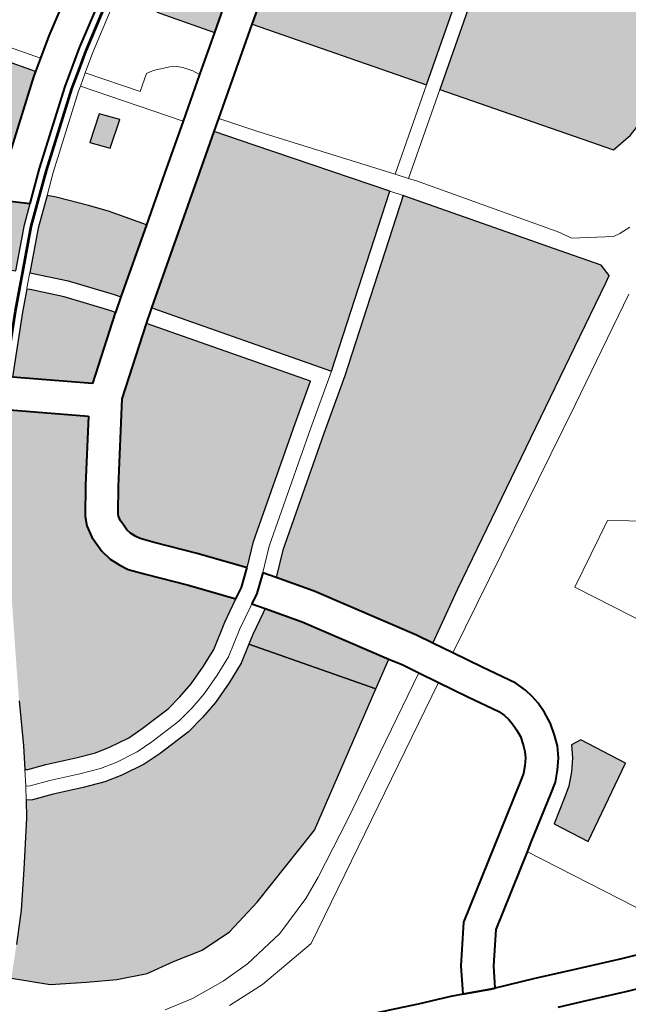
# Model space of a CAD drawing. Header units: metres. Extents: x 148316 to 148653, y 486436 to 486744.
# Tile 83 of 110: x 148551.62 to 148554.2, y 486724.48 to 486728.67. Entities that reach past the tile are written whole.
import ezdxf

# ---------------------------------------------------------------- set-up
doc = ezdxf.new("R2010")
doc.units = ezdxf.units.M
doc.header["$MEASUREMENT"] = 0
for name, color, linetype, lineweight in [('WVB-pen-brm-dik 018', 6, 'Continuous', 13), ('WVB-pen-brm-dik 050', 6, 'Continuous', 53), ('WVB-pen-dik 035', 1, 'Continuous', 40), ('WVB-raster-20%', 254, 'Continuous', 30), ('WVB-raster-60%', 253, 'Continuous', 30), ('WVB-tekst-dik 035', 1, 'Continuous', 40)]:
    doc.layers.add(name, color=color, linetype=linetype, lineweight=lineweight)
doc.styles.add('1 200   cursief   0.18', font='ITALICS.shx', dxfattribs={"height": 0.36})

# ---------------------------------------------------------------- blocks, each defined once
blk = doc.blocks.new('INZET')
at = {"layer": 'WVB-raster-20%', "extrusion": (0, 0, -1)}
for points in [[(0.047469, -0.043486), (0.047015, -0.043167), (0.044136, -0.041144), (0.044895, -0.040049), (0.045247, -0.03954), (0.046024, -0.040016), (0.047615, -0.040985), (0.048337, -0.041426), (0.04808, -0.041792), (0.048146, -0.042234), (0.048213, -0.042433), (0.048102, -0.042588)], [(0.054723, -0.04447), (0.054607, -0.044348), (0.053091, -0.042937), (0.052752, -0.043251), (0.051133, -0.042018), (0.051047, -0.041959), (0.052337, -0.040123), (0.055981, -0.042688)], [(0.042004, -0.050449), (0.04153, -0.050402), (0.040889, -0.050212), (0.039608, -0.0495), (0.039375, -0.04938), (0.040405, -0.047335), (0.040483, -0.047294), (0.040606, -0.047206), (0.040709, -0.047103), (0.040782, -0.046995), (0.042076, -0.044626), (0.043292, -0.042389), (0.043562, -0.041972), (0.043737, -0.041719), (0.046613, -0.043739), (0.046712, -0.043809), (0.044443, -0.04701), (0.042618, -0.045721), (0.042445, -0.045966), (0.044269, -0.047255)], [(0.053851, -0.045172), (0.053137, -0.044483), (0.052773, -0.044184), (0.053089, -0.043892), (0.054114, -0.044846), (0.054201, -0.044937), (0.053991, -0.045035)], [(0.049619, -0.050807), (0.046385, -0.048404), (0.048173, -0.045933), (0.048696, -0.045207), (0.04967, -0.045892), (0.051949, -0.047493)], [(0.05351, -0.053173), (0.053076, -0.052796), (0.050895, -0.051261), (0.050109, -0.050719), (0.052235, -0.047695), (0.052237, -0.047696), (0.053588, -0.048702), (0.054731, -0.05017), (0.055075, -0.050642), (0.0551, -0.050695), (0.055121, -0.050796), (0.055121, -0.050907), (0.055121, -0.051033), (0.055102, -0.051136), (0.055049, -0.051261), (0.055004, -0.051348), (0.054809, -0.051587), (0.054197, -0.052309)], [(0.05122, -0.056769), (0.050119, -0.056139), (0.045104, -0.053387), (0.043779, -0.052657), (0.043632, -0.052569), (0.043645, -0.052293), (0.044174, -0.051541), (0.046115, -0.048777), (0.04621, -0.048647), (0.049447, -0.051052), (0.050523, -0.051794), (0.052675, -0.053309), (0.053101, -0.053679), (0.053128, -0.053701), (0.052637, -0.054409), (0.051405, -0.056427)]]:
    blk.add_hatch(color=256, dxfattribs=at).paths.add_polyline_path(points)
at = {"layer": 'WVB-raster-20%'}
for points in [[(-0.0507, -0.04421), (-0.050984, -0.043861), (-0.050467, -0.043479), (-0.050183, -0.043828)], [(-0.052351, -0.046921), (-0.052441, -0.046793), (-0.053066, -0.045994), (-0.053586, -0.045431), (-0.053637, -0.045382), (-0.052937, -0.044707), (-0.052381, -0.04425), (-0.052247, -0.044392), (-0.051788, -0.044933), (-0.05151, -0.045277), (-0.051021, -0.045987)], [(-0.053913, -0.048071), (-0.05522, -0.046973), (-0.054249, -0.045973), (-0.053889, -0.045625), (-0.053837, -0.045675), (-0.053333, -0.046221), (-0.052722, -0.047002), (-0.052637, -0.047122), (-0.052647, -0.047129)], [(-0.057309, -0.054669), (-0.057655, -0.054661), (-0.058107, -0.05459), (-0.05842, -0.054512), (-0.058821, -0.054359), (-0.059425, -0.054103), (-0.059799, -0.053967), (-0.059849, -0.053934), (-0.059581, -0.053501), (-0.059101, -0.052666), (-0.058554, -0.051764), (-0.057861, -0.050634), (-0.057589, -0.050174), (-0.057153, -0.0495), (-0.056799, -0.048973), (-0.056074, -0.047995), (-0.055677, -0.047504), (-0.054386, -0.048588), (-0.05529, -0.049749), (-0.055678, -0.050282), (-0.055768, -0.05047), (-0.055821, -0.050725), (-0.055821, -0.050907), (-0.055821, -0.051096), (-0.055777, -0.051338), (-0.055683, -0.051559), (-0.055592, -0.051734), (-0.055348, -0.052035), (-0.054738, -0.052754), (-0.054085, -0.053574), (-0.054102, -0.053583), (-0.054565, -0.053841), (-0.055095, -0.054176), (-0.055482, -0.054342), (-0.055907, -0.054494), (-0.056264, -0.054581), (-0.056619, -0.054644)], [(-0.05831, -0.059268), (-0.059007, -0.059249), (-0.059645, -0.059094), (-0.060245, -0.058978), (-0.060845, -0.058707), (-0.061406, -0.058378), (-0.062064, -0.057972), (-0.062655, -0.05738), (-0.062153, -0.056861), (-0.061648, -0.056327), (-0.061095, -0.055646), (-0.060417, -0.054795), (-0.060202, -0.05448), (-0.060092, -0.054552), (-0.059663, -0.054708), (-0.059063, -0.054963), (-0.058615, -0.055133), (-0.058237, -0.055228), (-0.057714, -0.05531), (-0.057304, -0.05532), (-0.05655, -0.055292), (-0.05613, -0.055218), (-0.055719, -0.055117), (-0.055244, -0.054947), (-0.054792, -0.054753), (-0.054422, -0.05452), (-0.052771, -0.056859), (-0.055582, -0.058552), (-0.057459, -0.059094)]]:
    blk.add_hatch(color=256, dxfattribs=at).paths.add_polyline_path(points)
at = {"layer": 'WVB-raster-60%'}
for points in [[(-0.052771, -0.056859), (-0.054422, -0.05452), (-0.054233, -0.054401), (-0.053791, -0.054153), (-0.0537, -0.054105), (-0.053224, -0.054791), (-0.052179, -0.056503)], [(-0.050978, -0.062125), (-0.05135, -0.061395), (-0.050862, -0.061082), (-0.050626, -0.060926), (-0.050408, -0.060709), (-0.050214, -0.060479), (-0.050073, -0.060241), (-0.049854, -0.060271), (-0.049364, -0.061228)]]:
    blk.add_hatch(color=256, dxfattribs=at).paths.add_polyline_path(points)
at = {"layer": 'WVB-pen-brm-dik 018'}
for p, q in [((-0.052092, -0.039951), (-0.050798, -0.041791)), ((-0.050798, -0.041791), (-0.052092, -0.039951)), ((-0.052337, -0.040123), (-0.051047, -0.041959)), ((-0.050377, -0.041505), (-0.049487, -0.040956)), ((-0.050798, -0.041791), (-0.050377, -0.041505)), ((-0.051047, -0.041959), (-0.050798, -0.041791)), ((-0.048964, -0.041808), (-0.049834, -0.042345)), ((-0.049834, -0.042345), (-0.050205, -0.042597)), ((-0.050205, -0.042597), (-0.050454, -0.042765)), ((-0.050205, -0.042597), (-0.049485, -0.043598)), ((-0.049485, -0.043598), (-0.050205, -0.042597)), ((-0.047469, -0.043486), (-0.048102, -0.042588)), ((-0.050549, -0.04283), (-0.051993, -0.043929)), ((-0.050454, -0.042765), (-0.050549, -0.04283)), ((-0.050454, -0.042765), (-0.049105, -0.044639)), ((-0.049105, -0.044639), (-0.050454, -0.042765)), ((-0.049485, -0.043598), (-0.049149, -0.043362)), ((-0.049149, -0.043362), (-0.049485, -0.043598)), ((-0.049149, -0.043362), (-0.049002, -0.043392)), ((-0.049002, -0.043392), (-0.049149, -0.043362)), ((-0.050467, -0.043479), (-0.050984, -0.043861)), ((-0.050183, -0.043828), (-0.050467, -0.043479)), ((-0.049002, -0.043392), (-0.048668, -0.043536)), ((-0.048668, -0.043536), (-0.049002, -0.043392)), ((-0.048668, -0.043536), (-0.048544, -0.043617)), ((-0.048544, -0.043617), (-0.048668, -0.043536)), ((-0.048245, -0.044033), (-0.047469, -0.043486)), ((-0.048544, -0.043617), (-0.048448, -0.043706)), ((-0.048448, -0.043706), (-0.048544, -0.043617)), ((-0.048448, -0.043706), (-0.048317, -0.043892)), ((-0.048317, -0.043892), (-0.048448, -0.043706)), ((-0.051993, -0.043929), (-0.052381, -0.04425)), ((-0.050984, -0.043861), (-0.0507, -0.04421)), ((-0.0507, -0.04421), (-0.050183, -0.043828)), ((-0.046712, -0.043809), (-0.048451, -0.045034)), ((-0.048317, -0.043892), (-0.048245, -0.044033)), ((-0.048245, -0.044033), (-0.048317, -0.043892)), ((-0.044443, -0.04701), (-0.046712, -0.043809)), ((-0.04886, -0.044466), (-0.048245, -0.044033)), ((-0.052381, -0.04425), (-0.052247, -0.044392)), ((-0.052247, -0.044392), (-0.051788, -0.044933)), ((-0.049105, -0.044639), (-0.04886, -0.044466)), ((-0.050072, -0.04532), (-0.049105, -0.044639)), ((-0.051788, -0.044933), (-0.05151, -0.045277)), ((-0.048451, -0.045034), (-0.048696, -0.045207)), ((-0.048451, -0.045034), (-0.047929, -0.045759)), ((-0.047929, -0.045759), (-0.048451, -0.045034)), ((-0.048696, -0.045207), (-0.048173, -0.045933)), ((-0.053655, -0.045399), (-0.053871, -0.045608)), ((-0.053637, -0.045382), (-0.053655, -0.045399)), ((-0.053586, -0.045431), (-0.053637, -0.045382)), ((-0.053066, -0.045994), (-0.053586, -0.045431)), ((-0.05151, -0.045277), (-0.051021, -0.045987)), ((-0.051021, -0.045987), (-0.050072, -0.04532)), ((-0.053871, -0.045608), (-0.053889, -0.045625)), ((-0.053889, -0.045625), (-0.053837, -0.045675)), ((-0.053837, -0.045675), (-0.053333, -0.046221)), ((-0.047929, -0.045759), (-0.04609, -0.048174)), ((-0.04609, -0.048174), (-0.047929, -0.045759)), ((-0.042618, -0.045721), (-0.044443, -0.04701)), ((-0.052441, -0.046793), (-0.053066, -0.045994)), ((-0.048173, -0.045933), (-0.046385, -0.048404)), ((-0.044269, -0.047255), (-0.042445, -0.045966)), ((-0.053333, -0.046221), (-0.052722, -0.047002)), ((-0.052637, -0.047122), (-0.052351, -0.046921)), ((-0.052351, -0.046921), (-0.052441, -0.046793)), ((-0.052722, -0.047002), (-0.052637, -0.047122)), ((-0.04609, -0.048174), (-0.044443, -0.04701)), ((-0.044443, -0.04701), (-0.04609, -0.048174)), ((-0.044269, -0.047255), (-0.045909, -0.048413)), ((-0.045909, -0.048413), (-0.044269, -0.047255)), ((-0.042004, -0.050449), (-0.044269, -0.047255)), ((-0.051949, -0.047493), (-0.052235, -0.047695)), ((-0.049619, -0.050807), (-0.051949, -0.047493)), ((-0.052235, -0.047695), (-0.050109, -0.050719)), ((-0.04609, -0.048174), (-0.045909, -0.048413)), ((-0.045909, -0.048413), (-0.04609, -0.048174)), ((-0.046385, -0.048404), (-0.049619, -0.050807)), ((-0.04621, -0.048647), (-0.046385, -0.048404)), ((-0.046385, -0.048404), (-0.04621, -0.048647)), ((-0.045909, -0.048413), (-0.0458, -0.048556)), ((-0.0458, -0.048556), (-0.045909, -0.048413)), ((-0.0458, -0.048556), (-0.043954, -0.051212)), ((-0.043954, -0.051212), (-0.0458, -0.048556)), ((-0.049447, -0.051052), (-0.04621, -0.048647)), ((-0.04621, -0.048647), (-0.046115, -0.048777)), ((-0.046115, -0.048777), (-0.044174, -0.051541)), ((-0.04153, -0.050402), (-0.042004, -0.050449)), ((-0.050109, -0.050719), (-0.050895, -0.051261)), ((-0.049619, -0.050807), (-0.050695, -0.051548)), ((-0.050695, -0.051548), (-0.049619, -0.050807)), ((-0.050523, -0.051794), (-0.049447, -0.051052)), ((-0.050895, -0.051261), (-0.053076, -0.052796)), ((-0.043954, -0.051212), (-0.043822, -0.051462)), ((-0.043822, -0.051462), (-0.043954, -0.051212)), ((-0.044174, -0.051541), (-0.043645, -0.052293)), ((-0.043822, -0.051462), (-0.043073, -0.051948)), ((-0.043073, -0.051948), (-0.043822, -0.051462)), ((-0.050695, -0.051548), (-0.05286, -0.053072)), ((-0.05286, -0.053072), (-0.050695, -0.051548)), ((-0.052675, -0.053309), (-0.050523, -0.051794)), ((-0.043073, -0.051948), (-0.042929, -0.051975)), ((-0.042929, -0.051975), (-0.043073, -0.051948)), ((-0.042929, -0.051975), (-0.042679, -0.051988)), ((-0.042679, -0.051988), (-0.042929, -0.051975)), ((-0.043645, -0.052293), (-0.043632, -0.052569)), ((-0.043632, -0.052569), (-0.043779, -0.052657)), ((-0.053076, -0.052796), (-0.05351, -0.053173)), ((-0.043779, -0.052657), (-0.045104, -0.053387)), ((-0.053519, -0.053181), (-0.053851, -0.053449)), ((-0.05351, -0.053173), (-0.053519, -0.053181)), ((-0.05286, -0.053072), (-0.053294, -0.053449)), ((-0.053294, -0.053449), (-0.05286, -0.053072)), ((-0.045815, -0.054392), (-0.043518, -0.053134)), ((-0.043518, -0.053134), (-0.045815, -0.054392)), ((-0.053101, -0.053679), (-0.052675, -0.053309)), ((-0.045104, -0.053387), (-0.050119, -0.056139)), ((-0.054102, -0.053583), (-0.054565, -0.053841)), ((-0.054085, -0.053574), (-0.054102, -0.053583)), ((-0.053851, -0.053449), (-0.054085, -0.053574)), ((-0.053657, -0.053742), (-0.0533, -0.053453)), ((-0.053294, -0.053449), (-0.0533, -0.053453)), ((-0.0533, -0.053453), (-0.053294, -0.053449)), ((-0.0533, -0.053453), (-0.053128, -0.053701)), ((-0.054565, -0.053841), (-0.055095, -0.054176)), ((-0.053872, -0.053857), (-0.053657, -0.053742)), ((-0.053128, -0.053701), (-0.053101, -0.053679)), ((-0.059849, -0.053934), (-0.060034, -0.054232)), ((-0.059799, -0.053967), (-0.059849, -0.053934)), ((-0.059425, -0.054103), (-0.059799, -0.053967)), ((-0.053934, -0.05389), (-0.054387, -0.054142)), ((-0.054387, -0.054142), (-0.053934, -0.05389)), ((-0.053872, -0.053857), (-0.053934, -0.05389)), ((-0.053934, -0.05389), (-0.053872, -0.053857)), ((-0.0537, -0.054105), (-0.053872, -0.053857)), ((-0.060034, -0.054232), (-0.060202, -0.05448)), ((-0.059957, -0.054282), (-0.060034, -0.054232)), ((-0.060034, -0.054232), (-0.060034, -0.054232)), ((-0.060034, -0.054232), (-0.059957, -0.054282)), ((-0.058821, -0.054359), (-0.059425, -0.054103)), ((-0.055095, -0.054176), (-0.055482, -0.054342)), ((-0.054387, -0.054142), (-0.054932, -0.054486)), ((-0.054932, -0.054486), (-0.054387, -0.054142)), ((-0.054233, -0.054401), (-0.053791, -0.054153)), ((-0.053791, -0.054153), (-0.0537, -0.054105)), ((-0.059553, -0.054428), (-0.059957, -0.054282)), ((-0.059957, -0.054282), (-0.059553, -0.054428)), ((-0.058951, -0.054684), (-0.059553, -0.054428)), ((-0.059553, -0.054428), (-0.058951, -0.054684)), ((-0.05842, -0.054512), (-0.058821, -0.054359)), ((-0.055482, -0.054342), (-0.055907, -0.054494)), ((-0.054422, -0.05452), (-0.054233, -0.054401)), ((-0.050993, -0.057188), (-0.045815, -0.054392)), ((-0.045815, -0.054392), (-0.050993, -0.057188)), ((-0.060202, -0.05448), (-0.060092, -0.054552)), ((-0.060092, -0.054552), (-0.059663, -0.054708)), ((-0.058525, -0.054846), (-0.058951, -0.054684)), ((-0.058951, -0.054684), (-0.058525, -0.054846)), ((-0.058107, -0.05459), (-0.05842, -0.054512)), ((-0.057655, -0.054661), (-0.058107, -0.05459)), ((-0.057309, -0.054669), (-0.057655, -0.054661)), ((-0.056619, -0.054644), (-0.057309, -0.054669)), ((-0.056264, -0.054581), (-0.056619, -0.054644)), ((-0.055907, -0.054494), (-0.056264, -0.054581)), ((-0.055354, -0.054668), (-0.055806, -0.05483)), ((-0.055806, -0.05483), (-0.055354, -0.054668)), ((-0.054932, -0.054486), (-0.055354, -0.054668)), ((-0.055354, -0.054668), (-0.054932, -0.054486)), ((-0.054792, -0.054753), (-0.054422, -0.05452)), ((-0.059663, -0.054708), (-0.059063, -0.054963)), ((-0.058177, -0.054933), (-0.058525, -0.054846)), ((-0.058525, -0.054846), (-0.058177, -0.054933)), ((-0.055806, -0.05483), (-0.056192, -0.054924)), ((-0.056192, -0.054924), (-0.055806, -0.05483)), ((-0.055244, -0.054947), (-0.054792, -0.054753)), ((-0.059063, -0.054963), (-0.058615, -0.055133)), ((-0.057687, -0.055011), (-0.058177, -0.054933)), ((-0.058177, -0.054933), (-0.057687, -0.055011)), ((-0.057306, -0.055019), (-0.057687, -0.055011)), ((-0.057687, -0.055011), (-0.057306, -0.055019)), ((-0.056582, -0.054993), (-0.057306, -0.055019)), ((-0.057306, -0.055019), (-0.056582, -0.054993)), ((-0.056192, -0.054924), (-0.056582, -0.054993)), ((-0.056582, -0.054993), (-0.056192, -0.054924)), ((-0.055719, -0.055117), (-0.055244, -0.054947)), ((-0.058615, -0.055133), (-0.058237, -0.055228)), ((-0.058237, -0.055228), (-0.057714, -0.05531)), ((-0.057714, -0.05531), (-0.057304, -0.05532)), ((-0.057304, -0.05532), (-0.05655, -0.055292)), ((-0.05655, -0.055292), (-0.05613, -0.055218)), ((-0.05613, -0.055218), (-0.055719, -0.055117)), ((-0.050119, -0.056139), (-0.05122, -0.056769)), ((-0.052179, -0.056503), (-0.052771, -0.056859)), ((-0.052011, -0.056777), (-0.052179, -0.056503)), ((-0.05183, -0.057113), (-0.052011, -0.056777)), ((-0.05122, -0.056769), (-0.050993, -0.057188)), ((-0.052771, -0.056859), (-0.055582, -0.058552)), ((-0.046683, -0.056801), (-0.048069, -0.057552)), ((-0.048069, -0.057552), (-0.046683, -0.056801)), ((-0.044373, -0.058476), (-0.046683, -0.056801)), ((-0.046683, -0.056801), (-0.044373, -0.058476)), ((-0.05488, -0.058783), (-0.05183, -0.057113)), ((-0.05183, -0.057113), (-0.05488, -0.058783)), ((-0.051609, -0.057521), (-0.05183, -0.057113)), ((-0.050993, -0.057188), (-0.050664, -0.057797)), ((-0.062064, -0.057972), (-0.062655, -0.05738)), ((-0.057038, -0.060476), (-0.051609, -0.057521)), ((-0.051609, -0.057521), (-0.057038, -0.060476)), ((-0.051277, -0.058134), (-0.051609, -0.057521)), ((-0.048069, -0.057552), (-0.046741, -0.060093)), ((-0.046741, -0.060093), (-0.048069, -0.057552)), ((-0.050664, -0.057797), (-0.050278, -0.058488)), ((-0.061406, -0.058378), (-0.062064, -0.057972)), ((-0.050921, -0.058772), (-0.051277, -0.058134)), ((-0.060845, -0.058707), (-0.061406, -0.058378)), ((-0.055582, -0.058552), (-0.057459, -0.059094)), ((-0.050278, -0.058488), (-0.050198, -0.058727)), ((-0.060245, -0.058978), (-0.060845, -0.058707)), ((-0.056097, -0.059412), (-0.05488, -0.058783)), ((-0.05488, -0.058783), (-0.056097, -0.059412)), ((-0.050875, -0.05891), (-0.050921, -0.058772)), ((-0.050198, -0.058727), (-0.050159, -0.058917)), ((-0.059645, -0.059094), (-0.060245, -0.058978)), ((-0.050852, -0.059023), (-0.050875, -0.05891)), ((-0.050839, -0.059145), (-0.050852, -0.059023)), ((-0.050159, -0.058917), (-0.050139, -0.05911)), ((-0.059007, -0.059249), (-0.059645, -0.059094)), ((-0.05831, -0.059268), (-0.059007, -0.059249)), ((-0.057459, -0.059094), (-0.05831, -0.059268)), ((-0.050839, -0.059305), (-0.050839, -0.059145)), ((-0.050139, -0.05911), (-0.050139, -0.059348)), ((-0.05657, -0.059631), (-0.056097, -0.059412)), ((-0.056097, -0.059412), (-0.05657, -0.059631)), ((-0.05091, -0.059644), (-0.050859, -0.05947)), ((-0.050859, -0.05947), (-0.050839, -0.059305)), ((-0.050139, -0.059348), (-0.050172, -0.059612)), ((-0.057458, -0.05992), (-0.05657, -0.059631)), ((-0.05657, -0.059631), (-0.057458, -0.05992)), ((-0.050963, -0.059781), (-0.05091, -0.059644)), ((-0.050172, -0.059612), (-0.050246, -0.059867)), ((-0.060383, -0.059828), (-0.059772, -0.059966)), ((-0.059772, -0.059966), (-0.060383, -0.059828)), ((-0.058393, -0.060046), (-0.057458, -0.05992)), ((-0.057458, -0.05992), (-0.058393, -0.060046)), ((-0.051145, -0.060032), (-0.051032, -0.059897)), ((-0.051032, -0.059897), (-0.050963, -0.059781)), ((-0.050246, -0.059867), (-0.05033, -0.060086)), ((-0.059772, -0.059966), (-0.059022, -0.060047)), ((-0.059022, -0.060047), (-0.059772, -0.059966)), ((-0.059022, -0.060047), (-0.058393, -0.060046)), ((-0.058393, -0.060046), (-0.059022, -0.060047)), ((-0.051261, -0.060148), (-0.051145, -0.060032)), ((-0.05033, -0.060086), (-0.05046, -0.060305)), ((-0.052349, -0.060847), (-0.051407, -0.060244)), ((-0.051407, -0.060244), (-0.051261, -0.060148)), ((-0.05046, -0.060305), (-0.050629, -0.060506)), ((-0.050073, -0.060241), (-0.050214, -0.060479)), ((-0.049854, -0.060271), (-0.050073, -0.060241)), ((-0.049364, -0.061228), (-0.049854, -0.060271)), ((-0.059213, -0.060544), (-0.058384, -0.060585)), ((-0.058384, -0.060585), (-0.059213, -0.060544)), ((-0.058384, -0.060585), (-0.057038, -0.060476)), ((-0.057038, -0.060476), (-0.058384, -0.060585)), ((-0.050629, -0.060506), (-0.050816, -0.060693)), ((-0.050214, -0.060479), (-0.050408, -0.060709)), ((-0.050816, -0.060693), (-0.051025, -0.060831)), ((-0.050408, -0.060709), (-0.050626, -0.060926)), ((-0.054134, -0.061988), (-0.052349, -0.060847)), ((-0.051025, -0.060831), (-0.051972, -0.061437)), ((-0.050626, -0.060926), (-0.050862, -0.061082)), ((-0.050862, -0.061082), (-0.05135, -0.061395)), ((-0.050978, -0.062125), (-0.049364, -0.061228)), ((-0.052158, -0.061556), (-0.053661, -0.062516)), ((-0.051972, -0.061437), (-0.052158, -0.061556)), ((-0.050783, -0.064194), (-0.052158, -0.061556)), ((-0.052158, -0.061556), (-0.050783, -0.064194)), ((-0.05135, -0.061395), (-0.050978, -0.062125)), ((-0.054718, -0.062709), (-0.054134, -0.061988)), ((-0.053661, -0.062516), (-0.054145, -0.063114)), ((-0.056373, -0.062657), (-0.055929, -0.06285)), ((-0.055929, -0.06285), (-0.055305, -0.063101)), ((-0.055037, -0.063226), (-0.054718, -0.062709)), ((-0.055305, -0.063101), (-0.055037, -0.063226)), ((-0.054145, -0.063114), (-0.054396, -0.063521)), ((-0.054396, -0.063521), (-0.053593, -0.063846)), ((-0.053593, -0.063846), (-0.052791, -0.064177)), ((-0.052791, -0.064177), (-0.051849, -0.064566)), ((-0.053058, -0.064824), (-0.05354, -0.064625)), ((-0.051849, -0.064566), (-0.051024, -0.064892)), ((-0.052112, -0.065215), (-0.053058, -0.064824))]:
    blk.add_line(p, q, dxfattribs=at)
at = {"layer": 'WVB-pen-brm-dik 050'}
for p, q in [((-0.050538, -0.042641), (-0.050289, -0.042473)), ((-0.053993, -0.045517), (-0.053741, -0.045274))]:
    blk.add_line(p, q, dxfattribs=at)
at = {"layer": 'WVB-pen-brm-dik 050', "flags": 128}
for points in [[(-0.050289, -0.042473), (-0.049915, -0.042219), (-0.049043, -0.041681), (-0.048416, -0.041298)], [(-0.052477, -0.044134), (-0.052086, -0.043812), (-0.050637, -0.042708), (-0.050538, -0.042641)], [(-0.053741, -0.045274), (-0.053037, -0.044595), (-0.052477, -0.044134)], [(-0.055327, -0.046869), (-0.054355, -0.045866), (-0.053993, -0.045517)]]:
    blk.add_lwpolyline(points, dxfattribs=at)
at = {"layer": 'WVB-pen-dik 035', "flags": 128}
for points in [[(-0.052773, -0.044184), (-0.052179, -0.043694), (-0.050725, -0.042586), (-0.049997, -0.042093), (-0.049121, -0.041553), (-0.047771, -0.040729), (-0.046181, -0.03976), (-0.045417, -0.039292)], [(-0.049006, -0.040662), (-0.049487, -0.040956), (-0.050377, -0.041505), (-0.050798, -0.041791)], [(-0.044136, -0.041144), (-0.047015, -0.043167), (-0.047469, -0.043486)], [(-0.050798, -0.041791), (-0.051047, -0.041959)], [(-0.046712, -0.043809), (-0.046613, -0.043739), (-0.043737, -0.041719)], [(-0.051047, -0.041959), (-0.051133, -0.042018), (-0.052752, -0.043251)], [(-0.047469, -0.043486), (-0.048245, -0.044033)], [(-0.054201, -0.044937), (-0.054114, -0.044846), (-0.053089, -0.043892), (-0.052773, -0.044184)], [(-0.048451, -0.045034), (-0.046712, -0.043809)], [(-0.048245, -0.044033), (-0.04886, -0.044466)], [(-0.04886, -0.044466), (-0.049105, -0.044639)], [(-0.049105, -0.044639), (-0.050072, -0.04532), (-0.051021, -0.045987)], [(-0.048696, -0.045207), (-0.048451, -0.045034)], [(-0.051949, -0.047493), (-0.04967, -0.045892), (-0.048696, -0.045207)], [(-0.051021, -0.045987), (-0.052351, -0.046921)], [(-0.052351, -0.046921), (-0.052637, -0.047122)], [(-0.053913, -0.048071), (-0.05522, -0.046973)], [(-0.052637, -0.047122), (-0.052647, -0.047129), (-0.053913, -0.048071)], [(-0.055677, -0.047504), (-0.054386, -0.048588)], [(-0.052235, -0.047695), (-0.051949, -0.047493)], [(-0.053588, -0.048702), (-0.052237, -0.047696), (-0.052235, -0.047695)], [(-0.054386, -0.048588), (-0.05529, -0.049749), (-0.055678, -0.050282), (-0.055768, -0.05047), (-0.055821, -0.050725), (-0.055821, -0.050907), (-0.055821, -0.051096), (-0.055777, -0.051338), (-0.055683, -0.051559), (-0.055592, -0.051734), (-0.055348, -0.052035), (-0.054738, -0.052754), (-0.054085, -0.053574)], [(-0.05351, -0.053173), (-0.054197, -0.052309), (-0.054809, -0.051587), (-0.055004, -0.051348), (-0.055049, -0.051261), (-0.055102, -0.051136), (-0.055121, -0.051033), (-0.055121, -0.050907), (-0.055121, -0.050796), (-0.0551, -0.050695), (-0.055075, -0.050642), (-0.054731, -0.05017), (-0.053588, -0.048702)], [(-0.054085, -0.053574), (-0.053851, -0.053449), (-0.053519, -0.053181), (-0.05351, -0.053173)], [(-0.0533, -0.053453), (-0.053657, -0.053742), (-0.053872, -0.053857)], [(-0.053128, -0.053701), (-0.0533, -0.053453)], [(-0.05122, -0.056769), (-0.051405, -0.056427), (-0.052637, -0.054409), (-0.053128, -0.053701)], [(-0.053872, -0.053857), (-0.0537, -0.054105)], [(-0.0537, -0.054105), (-0.053224, -0.054791), (-0.052179, -0.056503)], [(-0.052179, -0.056503), (-0.052011, -0.056777), (-0.05183, -0.057113)], [(-0.050993, -0.057188), (-0.05122, -0.056769)], [(-0.052158, -0.061556), (-0.051972, -0.061437), (-0.051025, -0.060831), (-0.050816, -0.060693), (-0.050629, -0.060506), (-0.05046, -0.060305), (-0.05033, -0.060086), (-0.050246, -0.059867), (-0.050172, -0.059612), (-0.050139, -0.059348), (-0.050139, -0.05911), (-0.050159, -0.058917), (-0.050198, -0.058727), (-0.050278, -0.058488), (-0.050664, -0.057797), (-0.050993, -0.057188)], [(-0.05183, -0.057113), (-0.051609, -0.057521)], [(-0.051609, -0.057521), (-0.051277, -0.058134), (-0.050921, -0.058772), (-0.050875, -0.05891), (-0.050852, -0.059023), (-0.050839, -0.059145), (-0.050839, -0.059305), (-0.050859, -0.05947), (-0.05091, -0.059644), (-0.050963, -0.059781), (-0.051032, -0.059897), (-0.051145, -0.060032), (-0.051261, -0.060148), (-0.051407, -0.060244), (-0.052349, -0.060847), (-0.054134, -0.061988), (-0.054718, -0.062709), (-0.055037, -0.063226)], [(-0.055037, -0.063226), (-0.055305, -0.063101), (-0.055929, -0.06285), (-0.056373, -0.062657), (-0.056961, -0.062401), (-0.057305, -0.062241), (-0.057966, -0.061952), (-0.058303, -0.061793), (-0.059106, -0.061419), (-0.059511, -0.061226), (-0.059858, -0.061052), (-0.060305, -0.060826), (-0.06054, -0.060701), (-0.060977, -0.060454), (-0.061277, -0.060276), (-0.061518, -0.06012), (-0.061743, -0.059958), (-0.06201, -0.059756), (-0.062456, -0.059409), (-0.062694, -0.059199), (-0.062859, -0.05906), (-0.063024, -0.058892), (-0.063127, -0.058789)], [(-0.054396, -0.063521), (-0.054145, -0.063114), (-0.053661, -0.062516), (-0.052158, -0.061556)], [(-0.054396, -0.063521), (-0.054484, -0.063485), (-0.05489, -0.063295), (-0.055037, -0.063226)], [(-0.055037, -0.063226), (-0.05489, -0.063295), (-0.054484, -0.063485), (-0.054396, -0.063521)], [(-0.046282, -0.0667), (-0.047758, -0.06615), (-0.047987, -0.066065), (-0.049119, -0.065644), (-0.049605, -0.065453), (-0.050091, -0.065263), (-0.051024, -0.064892), (-0.051849, -0.064566), (-0.052791, -0.064177), (-0.053593, -0.063846), (-0.054396, -0.063521)], [(-0.05354, -0.064625), (-0.053058, -0.064824), (-0.052112, -0.065215), (-0.051282, -0.065543), (-0.050348, -0.065915), (-0.04986, -0.066105), (-0.049369, -0.066298), (-0.04826, -0.06671)]]:
    blk.add_lwpolyline(points, dxfattribs=at)
at = {"layer": 'WVB-raster-20%', "flags": 128}
for points in [[(-0.047469, -0.043486), (-0.047015, -0.043167), (-0.044136, -0.041144), (-0.044895, -0.040049), (-0.045247, -0.03954), (-0.046024, -0.040016), (-0.047615, -0.040985), (-0.048337, -0.041426), (-0.04808, -0.041792), (-0.048146, -0.042234), (-0.048213, -0.042433), (-0.048102, -0.042588)], [(-0.052752, -0.043251), (-0.051133, -0.042018), (-0.051047, -0.041959), (-0.052337, -0.040123), (-0.055981, -0.042688), (-0.054723, -0.04447), (-0.054607, -0.044348), (-0.053091, -0.042937)], [(-0.040405, -0.047335), (-0.040483, -0.047294), (-0.040606, -0.047206), (-0.040709, -0.047103), (-0.040782, -0.046995), (-0.042076, -0.044626), (-0.043292, -0.042389), (-0.043562, -0.041972), (-0.043737, -0.041719), (-0.046613, -0.043739), (-0.046712, -0.043809), (-0.044443, -0.04701), (-0.042618, -0.045721), (-0.042445, -0.045966), (-0.044269, -0.047255), (-0.042004, -0.050449), (-0.04153, -0.050402), (-0.040889, -0.050212), (-0.039608, -0.0495), (-0.039375, -0.04938)], [(-0.0507, -0.04421), (-0.050183, -0.043828), (-0.050467, -0.043479), (-0.050984, -0.043861)], [(-0.053851, -0.045172), (-0.053137, -0.044483), (-0.052773, -0.044184), (-0.053089, -0.043892), (-0.054114, -0.044846), (-0.054201, -0.044937), (-0.053991, -0.045035)], [(-0.051021, -0.045987), (-0.05151, -0.045277), (-0.051788, -0.044933), (-0.052247, -0.044392), (-0.052381, -0.04425), (-0.052937, -0.044707), (-0.053637, -0.045382), (-0.053586, -0.045431), (-0.053066, -0.045994), (-0.052441, -0.046793), (-0.052351, -0.046921)], [(-0.046385, -0.048404), (-0.048173, -0.045933), (-0.048696, -0.045207), (-0.04967, -0.045892), (-0.051949, -0.047493), (-0.049619, -0.050807)], [(-0.052637, -0.047122), (-0.052722, -0.047002), (-0.053333, -0.046221), (-0.053837, -0.045675), (-0.053889, -0.045625), (-0.054249, -0.045973), (-0.05522, -0.046973), (-0.053913, -0.048071), (-0.052647, -0.047129)], [(-0.05351, -0.053173), (-0.053076, -0.052796), (-0.050895, -0.051261), (-0.050109, -0.050719), (-0.052235, -0.047695), (-0.052237, -0.047696), (-0.053588, -0.048702), (-0.054731, -0.05017), (-0.055075, -0.050642), (-0.0551, -0.050695), (-0.055121, -0.050796), (-0.055121, -0.050907), (-0.055121, -0.051033), (-0.055102, -0.051136), (-0.055049, -0.051261), (-0.055004, -0.051348), (-0.054809, -0.051587), (-0.054197, -0.052309)], [(-0.05122, -0.056769), (-0.050119, -0.056139), (-0.045104, -0.053387), (-0.043779, -0.052657), (-0.043632, -0.052569), (-0.043645, -0.052293), (-0.044174, -0.051541), (-0.046115, -0.048777), (-0.04621, -0.048647), (-0.049447, -0.051052), (-0.050523, -0.051794), (-0.052675, -0.053309), (-0.053101, -0.053679), (-0.053128, -0.053701), (-0.052637, -0.054409), (-0.051405, -0.056427)]]:
    blk.add_lwpolyline(points, close=True, dxfattribs=at)
for points in [[(-0.059101, -0.052666), (-0.059581, -0.053501), (-0.059849, -0.053934), (-0.059799, -0.053967), (-0.059425, -0.054103), (-0.058821, -0.054359), (-0.05842, -0.054512), (-0.058107, -0.05459), (-0.057655, -0.054661), (-0.057309, -0.054669), (-0.056619, -0.054644), (-0.056264, -0.054581), (-0.055907, -0.054494), (-0.055482, -0.054342), (-0.055095, -0.054176), (-0.054565, -0.053841), (-0.054102, -0.053583), (-0.054085, -0.053574), (-0.054738, -0.052754), (-0.055348, -0.052035), (-0.055592, -0.051734), (-0.055683, -0.051559), (-0.055777, -0.051338), (-0.055821, -0.051096), (-0.055821, -0.050907), (-0.055821, -0.050725), (-0.055768, -0.05047), (-0.055678, -0.050282), (-0.05529, -0.049749), (-0.054386, -0.048588), (-0.055677, -0.047504)], [(-0.062655, -0.05738), (-0.062064, -0.057972), (-0.061406, -0.058378), (-0.060845, -0.058707), (-0.060245, -0.058978), (-0.059645, -0.059094), (-0.059007, -0.059249), (-0.05831, -0.059268), (-0.057459, -0.059094), (-0.055582, -0.058552), (-0.052771, -0.056859), (-0.054422, -0.05452), (-0.054792, -0.054753), (-0.055244, -0.054947), (-0.055719, -0.055117), (-0.05613, -0.055218), (-0.05655, -0.055292), (-0.057304, -0.05532), (-0.057714, -0.05531), (-0.058237, -0.055228), (-0.058615, -0.055133), (-0.059063, -0.054963), (-0.059663, -0.054708), (-0.060092, -0.054552), (-0.060202, -0.05448), (-0.060417, -0.054795), (-0.061095, -0.055646), (-0.061648, -0.056327), (-0.062153, -0.056861)]]:
    blk.add_lwpolyline(points, dxfattribs=at)
at = {"layer": 'WVB-raster-60%', "flags": 128}
for points in [[(-0.052179, -0.056503), (-0.053224, -0.054791), (-0.0537, -0.054105), (-0.053791, -0.054153), (-0.054233, -0.054401), (-0.054422, -0.05452), (-0.052771, -0.056859)], [(-0.05135, -0.061395), (-0.050978, -0.062125), (-0.049364, -0.061228), (-0.049854, -0.060271), (-0.050073, -0.060241), (-0.050214, -0.060479), (-0.050408, -0.060709), (-0.050626, -0.060926), (-0.050862, -0.061082)]]:
    blk.add_lwpolyline(points, close=True, dxfattribs=at)
at = {"layer": 'WVB-tekst-dik 035', "style": '1 200   cursief   0.18'}
blk.add_text('ALMERE-BUITEN', height=0.0024, dxfattribs=at).set_placement((-0.065377, -0.037383))

msp = doc.modelspace()

# ---------------------------------------------------------------- block references
at = {"layer": 'WVB-raster-60%', "xscale": 200, "yscale": 200, "zscale": 200, "rotation": 35.4407035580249}
msp.add_blockref('INZET', (148555.136, 486741.2042), dxfattribs=at)

doc.saveas('drawing.dxf')
